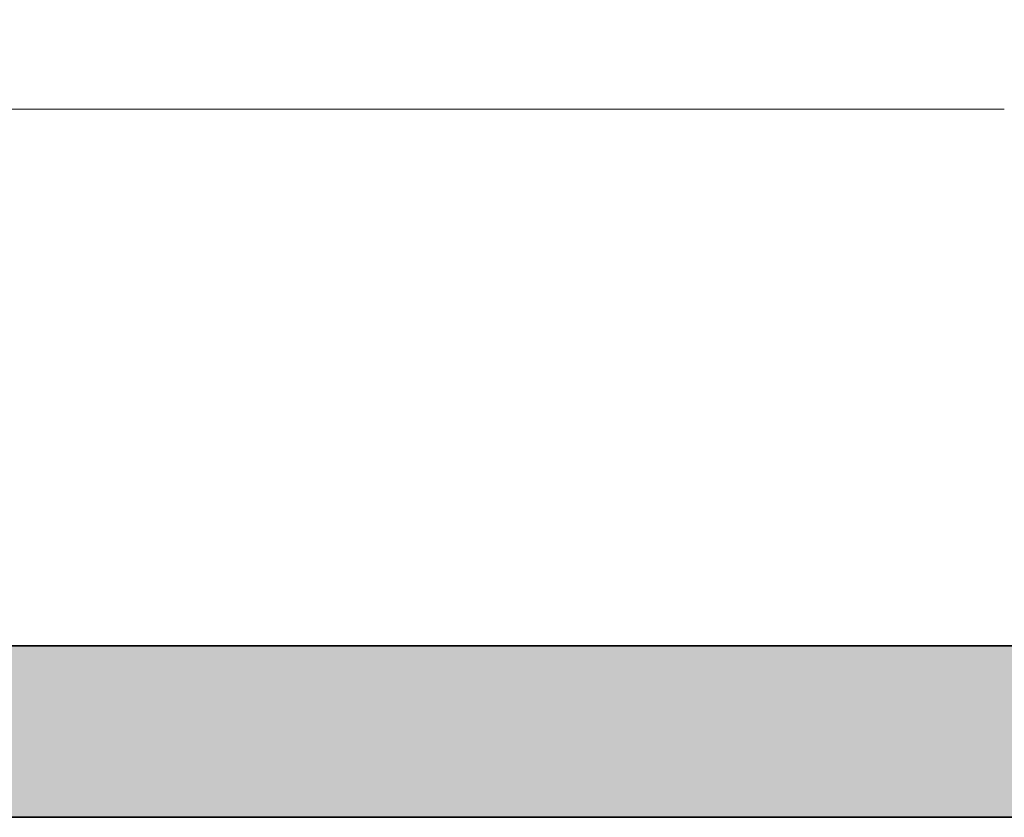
# Model space of a CAD drawing. Extents: x -289599 to -184549, y 66678 to 295474.
# Tile 55 of 256: x -281222 to -280360, y 70914 to 71612. Entities that reach past the tile are written whole.
import ezdxf

# ---------------------------------------------------------------- set-up
doc = ezdxf.new("R2010")
doc.units = 0
doc.header["$MEASUREMENT"] = 0
doc.linetypes.add('Wipeout_Contour', pattern=[1000, 0, -1000])
doc.layers.add('Model teren_Nr_Pióra__26', color=8, linetype='Continuous', lineweight=35)
doc.layers.add('Model Ściany_Nr_Pióra__87', color=8, linetype='Continuous', lineweight=20)
doc.layers.add('Model Ściany', color=8, linetype='Continuous')

msp = doc.modelspace()

# ---------------------------------------------------------------- linework, layer by layer
at = {"layer": 'Model teren_Nr_Pióra__26', "linetype": 'Continuous'}
msp.add_line((-286128.17, 70913.5), (-260835.35, 70913.5), dxfattribs=at)

# ---------------------------------------------------------------- wipeouts: each hides what was drawn before it
at = {"color": 254, "linetype": 'Wipeout_Contour', "lineweight": 0, "ltscale": 1348149.73734275}
msp.add_wipeout([(-280359.89, 71063.5), (-280359.89, 71533.5), (-281279.89, 71533.5), (-281279.89, 71063.5)], dxfattribs=at).dxf.layer = 'Model Ściany'

# ---------------------------------------------------------------- next in the draw order: hatches: boundary and pattern name
at = {"layer": 'Model teren_Nr_Pióra__26', "linetype": 'Continuous'}
msp.add_hatch(color=256, dxfattribs=at).paths.add_polyline_path([(-286128.17, 70913.5), (-260835.35, 70913.5), (-260835.35, 71063.5), (-286128.17, 71063.5)], flags=0)

# ---------------------------------------------------------------- next in the draw order: linework, layer by layer
msp.add_line((-286128.17, 71063.5), (-260835.35, 71063.5), dxfattribs=at)

# ---------------------------------------------------------------- next in the draw order: wipeouts: each hides what was drawn before it
at = {"color": 254, "linetype": 'Wipeout_Contour', "lineweight": 0, "ltscale": 1350103.284843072}
msp.add_wipeout([(-280359.89, 71533.5), (-280359.89, 75153.5), (-281279.89, 75153.5), (-281279.89, 71533.5)], dxfattribs=at).dxf.layer = 'Model Ściany'

# ---------------------------------------------------------------- next in the draw order: linework, layer by layer
at = {"layer": 'Model Ściany_Nr_Pióra__87', "linetype": 'Continuous'}
msp.add_line((-280359.89, 71533.5), (-281279.89, 71533.5), dxfattribs=at)

doc.saveas('drawing.dxf')
